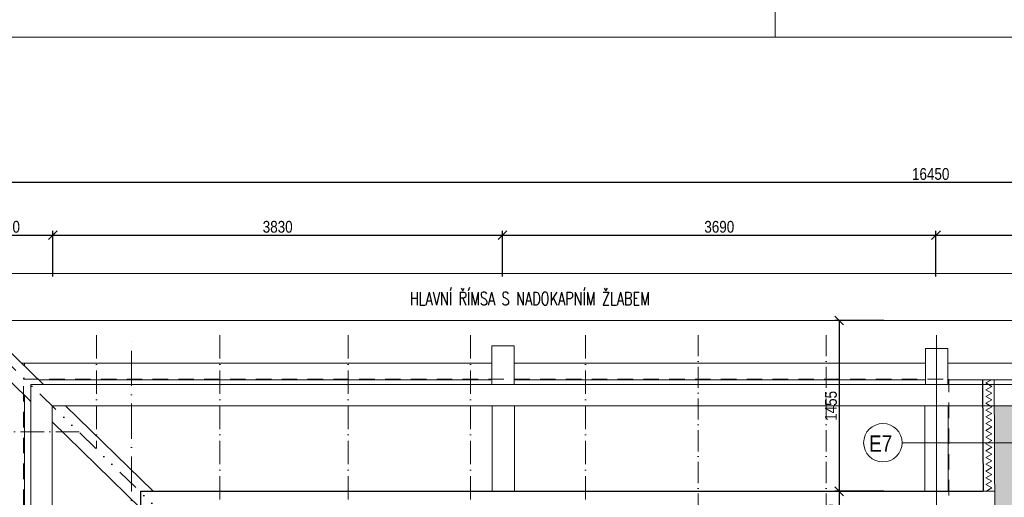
# Model space of a CAD drawing. Header units: millimetres. Extents: x -300958 to -108039, y 30118 to 292543.
# Tile 244 of 256: x -201164 to -192781, y 175589 to 179657. Entities that reach past the tile are written whole.
import ezdxf

# ---------------------------------------------------------------- set-up
doc = ezdxf.new("R2010")
doc.units = ezdxf.units.MM
doc.header["$MEASUREMENT"] = 0
for name, pattern in [('ACAD_ISO10W100', [18, 12, -3, 0, -3]), ('CERCHOVANA1', [6, 4, -1, 0, -1]), ('DGN Style 2', [879.857395, 527.914437, -351.942958]), ('Divide', [31.75, 12.7, -6.35, 0, -6.35, 0, -6.35])]:
    doc.linetypes.add(name, pattern=pattern)
doc.layers.get('0').update_dxf_attribs({"lineweight": 13})
doc.layers.get('Defpoints').update_dxf_attribs({"color": 3, "lineweight": 13})
for name, color, linetype, lineweight in [('A_Krokev', 134, 'CERCHOVANA1', 9), ('A_Pozednice', 102, 'Continuous', 9), ('A_Vazné trámy', 52, 'Continuous', 9), ('A_Vodorovné prvky krovu', 133, 'Continuous', 9), ('C_Lomy střešním pláštěm', 223, 'Divide', 30), ('dims', 7, 'Continuous', 9), ('legenda', 7, 'Continuous', 13), ('Materiály', 1, 'Continuous', 13), ('navrh', 1, 'Continuous', 9), ('OCEL', 7, 'Continuous', 13), ('popis', 7, 'Continuous', 9), ('RAMECEK', 7, 'Continuous', 0), ('tenka', 7, 'Continuous', 13), ('walls pod', 7, 'Continuous', 13)]:
    doc.layers.add(name, color=color, linetype=linetype, lineweight=lineweight)
doc.styles.add('STYLE-0', font='ARIALN.TTF')
doc.styles.add('Style-Arial', font='arial.ttf')
doc.dimstyles.new('arch', dxfattribs={"dimscale": 50, "dimtxt": 2.5, "dimasz": 2.5, "dimexe": 1.25, "dimexo": 0.9, "dimtad": 1, "dimdec": 0, "dimtxsty": 'STYLE-0', "dimblk": 'ARCHTICK', "dimcen": 2.5, "dimadec": 0, "dimazin": 0, "dimtfac": 1, "dimtdec": 0, "dimtmove": 2, "dimatfit": 3, "dimldrblk": 'ARCHTICK', "dimfxl": 0, "dimarcsym": 0})

# ---------------------------------------------------------------- blocks, each defined once
blk = doc.blocks.new('*U49')
at = {"layer": 'RAMECEK', "linetype": 'Continuous', "lineweight": 0}
blk.add_line((-5250, -11137.5), (-5250, -10837.5), dxfattribs=at)
at = {"layer": 'RAMECEK', "linetype": 'Continuous', "lineweight": 0, "flags": 128}
blk.add_lwpolyline([(-15750, -11137.5), (15750, -11137.5), (15750, 11137.5), (-15750, 11137.5)], close=True, dxfattribs=at)
blk = doc.blocks.new('_ArchTick')
at = {"color": 0, "linetype": 'ByBlock', "flags": 128}
blk.add_lwpolyline([(-0.5, -0.5), (0.5, 0.5)], dxfattribs=at)
blk = doc.blocks.new('*D2553')
at = {"layer": 'Defpoints', "color": 0, "linetype": 'Continuous'}
for p in [(-185182.6, 178272.7), (-201632.6, 177495), (-185182.6, 177495)]:
    blk.add_point(p, dxfattribs=at)
at = {"layer": 'dims', "color": 0, "linetype": 'Continuous', "lineweight": -2}
for p, q in [((-201632.6, 177570), (-201632.6, 178310.2)), ((-201632.6, 178272.7), (-185182.6, 178272.7)), ((-185182.6, 177570), (-185182.6, 178310.2))]:
    blk.add_line(p, q, dxfattribs=at)
at = {"layer": 'dims', "color": 0, "linetype": 'Continuous', "lineweight": -2, "xscale": 75, "yscale": 75, "zscale": 75, "rotation": 180}
blk.add_blockref('_ArchTick', (-201632.6, 178272.7), dxfattribs=at)
at = {"layer": 'dims', "color": 0, "linetype": 'Continuous', "lineweight": -2, "xscale": 75, "yscale": 75, "zscale": 75}
blk.add_blockref('_ArchTick', (-185182.6, 178272.7), dxfattribs=at)
at = {"layer": 'dims', "color": 0, "linetype": 'Continuous', "insert": (-193407.6, 178342.5), "char_height": 100, "attachment_point": 5, "style": 'STYLE-0'}
blk.add_mtext('16450', dxfattribs=at)
blk = doc.blocks.new('*D2554')
at = {"layer": 'Defpoints', "color": 0, "linetype": 'Continuous'}
for p in [(-200882.6, 177822.6), (-201632.6, 177395), (-200882.6, 177395)]:
    blk.add_point(p, dxfattribs=at)
at = {"layer": 'dims', "color": 0, "linetype": 'Continuous', "lineweight": -2}
for p, q in [((-201632.6, 177470), (-201632.6, 177860.1)), ((-201632.6, 177822.6), (-200882.6, 177822.6)), ((-200882.6, 177470), (-200882.6, 177860.1))]:
    blk.add_line(p, q, dxfattribs=at)
at = {"layer": 'dims', "color": 0, "linetype": 'Continuous', "lineweight": -2, "xscale": 75, "yscale": 75, "zscale": 75, "rotation": 180}
blk.add_blockref('_ArchTick', (-201632.6, 177822.6), dxfattribs=at)
at = {"layer": 'dims', "color": 0, "linetype": 'Continuous', "lineweight": -2, "xscale": 75, "yscale": 75, "zscale": 75}
blk.add_blockref('_ArchTick', (-200882.6, 177822.6), dxfattribs=at)
at = {"layer": 'dims', "color": 0, "linetype": 'Continuous', "insert": (-201257.6, 177892.4), "char_height": 100, "attachment_point": 5, "style": 'STYLE-0'}
blk.add_mtext('750', dxfattribs=at)
blk = doc.blocks.new('*D2555')
at = {"layer": 'Defpoints', "color": 0, "linetype": 'Continuous'}
for p in [(-197052.6, 177822.6), (-200882.6, 177395), (-197052.6, 177395)]:
    blk.add_point(p, dxfattribs=at)
at = {"layer": 'dims', "color": 0, "linetype": 'Continuous', "lineweight": -2}
for p, q in [((-200882.6, 177470), (-200882.6, 177860.1)), ((-200882.6, 177822.6), (-197052.6, 177822.6)), ((-197052.6, 177470), (-197052.6, 177860.1))]:
    blk.add_line(p, q, dxfattribs=at)
at = {"layer": 'dims', "color": 0, "linetype": 'Continuous', "lineweight": -2, "xscale": 75, "yscale": 75, "zscale": 75, "rotation": 180}
blk.add_blockref('_ArchTick', (-200882.6, 177822.6), dxfattribs=at)
at = {"layer": 'dims', "color": 0, "linetype": 'Continuous', "lineweight": -2, "xscale": 75, "yscale": 75, "zscale": 75}
blk.add_blockref('_ArchTick', (-197052.6, 177822.6), dxfattribs=at)
at = {"layer": 'dims', "color": 0, "linetype": 'Continuous', "insert": (-198967.6, 177892.4), "char_height": 100, "attachment_point": 5, "style": 'STYLE-0'}
blk.add_mtext('3830', dxfattribs=at)
blk = doc.blocks.new('*D2556')
at = {"layer": 'Defpoints', "color": 0, "linetype": 'Continuous'}
for p in [(-193362.6, 177822.6), (-197052.6, 177395), (-193362.6, 177395)]:
    blk.add_point(p, dxfattribs=at)
at = {"layer": 'dims', "color": 0, "linetype": 'Continuous', "lineweight": -2}
for p, q in [((-197052.6, 177470), (-197052.6, 177860.1)), ((-197052.6, 177822.6), (-193362.6, 177822.6)), ((-193362.6, 177470), (-193362.6, 177860.1))]:
    blk.add_line(p, q, dxfattribs=at)
at = {"layer": 'dims', "color": 0, "linetype": 'Continuous', "lineweight": -2, "xscale": 75, "yscale": 75, "zscale": 75, "rotation": 180}
blk.add_blockref('_ArchTick', (-197052.6, 177822.6), dxfattribs=at)
at = {"layer": 'dims', "color": 0, "linetype": 'Continuous', "lineweight": -2, "xscale": 75, "yscale": 75, "zscale": 75}
blk.add_blockref('_ArchTick', (-193362.6, 177822.6), dxfattribs=at)
at = {"layer": 'dims', "color": 0, "linetype": 'Continuous', "insert": (-195207.6, 177892.4), "char_height": 100, "attachment_point": 5, "style": 'STYLE-0'}
blk.add_mtext('3690', dxfattribs=at)
blk = doc.blocks.new('*D2557')
at = {"layer": 'Defpoints', "color": 0, "linetype": 'Continuous'}
for p in [(-189362.6, 177822.6), (-193362.6, 177395), (-189362.6, 177395)]:
    blk.add_point(p, dxfattribs=at)
at = {"layer": 'dims', "color": 0, "linetype": 'Continuous', "lineweight": -2}
for p, q in [((-193362.6, 177470), (-193362.6, 177860.1)), ((-193362.6, 177822.6), (-189362.6, 177822.6)), ((-189362.6, 177470), (-189362.6, 177860.1))]:
    blk.add_line(p, q, dxfattribs=at)
at = {"layer": 'dims', "color": 0, "linetype": 'Continuous', "lineweight": -2, "xscale": 75, "yscale": 75, "zscale": 75, "rotation": 180}
blk.add_blockref('_ArchTick', (-193362.6, 177822.6), dxfattribs=at)
at = {"layer": 'dims', "color": 0, "linetype": 'Continuous', "lineweight": -2, "xscale": 75, "yscale": 75, "zscale": 75}
blk.add_blockref('_ArchTick', (-189362.6, 177822.6), dxfattribs=at)
at = {"layer": 'dims', "color": 0, "linetype": 'Continuous', "insert": (-191362.6, 177892.4), "char_height": 100, "attachment_point": 5, "style": 'STYLE-0'}
blk.add_mtext('4000', dxfattribs=at)
blk = doc.blocks.new('*D2276')
at = {"layer": 'Defpoints', "color": 0, "linetype": 'Continuous'}
for p in [(-193732.7, 175640), (-194186.6, 175230), (-193807.7, 175230)]:
    blk.add_point(p, dxfattribs=at)
at = {"layer": 'dims', "color": 0, "linetype": 'Continuous', "lineweight": -2}
for p, q in [((-193807.7, 175640), (-194224.1, 175640)), ((-194186.6, 175640), (-194186.6, 175230)), ((-193882.7, 175230), (-194224.1, 175230))]:
    blk.add_line(p, q, dxfattribs=at)
at = {"layer": 'dims', "color": 0, "linetype": 'Continuous', "lineweight": -2, "xscale": 75, "yscale": 75, "zscale": 75}
for p, rotation in [((-194186.6, 175640), 90), ((-194186.6, 175230), 270)]:
    blk.add_blockref('_ArchTick', p, dxfattribs=dict(at, rotation=rotation))
at = {"layer": 'dims', "color": 0, "linetype": 'Continuous', "insert": (-194256.4, 175435), "char_height": 100, "attachment_point": 5, "rotation": 90, "style": 'STYLE-0'}
blk.add_mtext('410', dxfattribs=at)
blk = doc.blocks.new('*D2277')
at = {"layer": 'Defpoints', "color": 0, "linetype": 'Continuous'}
for p in [(-193732.7, 177095), (-194186.6, 175640), (-193807.7, 175640)]:
    blk.add_point(p, dxfattribs=at)
at = {"layer": 'dims', "color": 0, "linetype": 'Continuous', "lineweight": -2}
for p, q in [((-193807.7, 177095), (-194224.1, 177095)), ((-194186.6, 177095), (-194186.6, 175640)), ((-193882.7, 175640), (-194224.1, 175640))]:
    blk.add_line(p, q, dxfattribs=at)
at = {"layer": 'dims', "color": 0, "linetype": 'Continuous', "lineweight": -2, "xscale": 75, "yscale": 75, "zscale": 75}
for p, rotation in [((-194186.6, 177095), 90), ((-194186.6, 175640), 270)]:
    blk.add_blockref('_ArchTick', p, dxfattribs=dict(at, rotation=rotation))
at = {"layer": 'dims', "color": 0, "linetype": 'Continuous', "insert": (-194256.4, 176367.5), "char_height": 100, "attachment_point": 5, "rotation": 90, "style": 'STYLE-0'}
blk.add_mtext('1455', dxfattribs=at)

msp = doc.modelspace()

# ---------------------------------------------------------------- hatches: boundary and pattern name
at = {"layer": 'Materiály', "linetype": 'Continuous'}
h = msp.add_hatch(dxfattribs=at)
h.set_pattern_fill('DASH', color=256, scale=250, angle=45, style=0)
h.set_pattern_definition([(45, (31500, 0), (4e-15, 44.1941738), [31.25, -31.25])])
h.paths.add_polyline_path([(-193460.9, 169112.4), (-193473.5, 169112.4), (-193473.5, 168912.4), (-193455.4, 168912.4), (-193430.1, 168937.4), (-193448.5, 168937.4), (-193448.5, 169087.4), (-193435.3, 169087.4)])
h.paths.add_polyline_path([(-192722.6, 169013), (-193268.5, 169012.5), (-193268.5, 168937.4), (-193430.1, 168937.4), (-193455.4, 168912.4), (-192722.6, 168912.4)])
h.paths.add_polyline_path([(-192507.6, 169945), (-192507.6, 170145), (-192642.6, 170145), (-192642.6, 172120), (-192665.7, 176368.9), (-192865.7, 176368.9), (-192854.1, 174228), (-192727.6, 174228), (-192721.2, 173059.6), (-192842.6, 173059.6), (-192842.6, 171065), (-193592.6, 171065), (-193592.6, 170965), (-192922.6, 170965), (-192922.6, 169112.4), (-193460.9, 169112.4), (-193435.3, 169087.4), (-193268.5, 169087.4), (-193268.5, 169012.5), (-192722.6, 169013), (-192722.6, 169945)])
h.paths.add_polyline_path([(-192900.8, 170711.7), (-192668.6, 170711.7), (-192668.6, 170559.6), (-192900.8, 170559.6)], flags=24)

# ---------------------------------------------------------------- linework, layer by layer
at = {"layer": 'A_Krokev', "ltscale": 50}
for p, q in [((-200510.7, 176970.5), (-200510.7, 176003.3)), ((-199460.1, 176970.5), (-199460.1, 175255)), ((-198367.1, 176970.5), (-198367.1, 175255)), ((-197327.2, 176970.5), (-197327.2, 175255)), ((-196347.2, 176970.5), (-196347.2, 175255)), ((-200657.1, 176146.5), (-201473.2, 176146.5))]:
    msp.add_line(p, q, dxfattribs=at)
at = {"layer": 'A_Pozednice', "ltscale": 0.4}
for points in [[(-201122.7, 176707.2), (-201122.7, 176730.3), (-201146.4, 176730.3)], [(-197143, 176730.3), (-201122.7, 176730.3), (-201122.7, 176707.2)], [(-193451.7, 176730.3), (-196953, 176730.3)], [(-189455.3, 176730.3), (-193261.7, 176730.3)], [(-189455.3, 176730.3), (-193261.7, 176730.3)], [(-201002.7, 176590.3), (-197142.8, 176590.3)], [(-196952.8, 176590.3), (-193451.7, 176590.3)], [(-193261.7, 176590.3), (-189455.3, 176590.3)], [(-193261.7, 176590.3), (-189455.3, 176590.3)], [(-201122.7, 172733.7), (-201122.7, 176459)]]:
    msp.add_lwpolyline(points, dxfattribs=at)
at = {"layer": 'A_Vazné trámy', "ltscale": 0.4}
for points in [[(-201068.5, 176406.2), (-201412.4, 176741.2), (-201287.2, 176867.5), (-200960.2, 176548.9)], [(-197142.8, 176548.9), (-197143.3, 176878.2), (-196953.3, 176878.2), (-196952.8, 176548.9)], [(-193451.7, 176548.9), (-193451.7, 176856.3), (-193261.7, 176856.3), (-193261.7, 176548.9)], [(-200775.4, 176368.9), (-200027.1, 175640)], [(-197141.3, 175640), (-197142.5, 176368.9)], [(-196952.5, 176368.9), (-196951.3, 175640)], [(-193458.8, 175640), (-193458.7, 176368.9)], [(-193259, 176368.9), (-193259.1, 175640)], [(-200132.6, 175494.6), (-200888.5, 176230.9)]]:
    msp.add_lwpolyline(points, dxfattribs=at)
at = {"layer": 'A_Vodorovné prvky krovu'}
for points in [[(-185405.1, 176548.9), (-201068.5, 176548.9), (-201068.5, 160214.6), (-194934.8, 160214.6), (-194934.8, 161377.8), (-185284.9, 161377.8)], [(-185405.1, 176548.9), (-201068.5, 176548.9), (-201068.5, 160214.6), (-194934.8, 160214.6), (-194934.8, 161377.8), (-185284.9, 161377.8)], [(-185405.1, 176368.9), (-200888.5, 176368.9), (-200888.5, 160394.6), (-195114.8, 160394.6), (-195114.8, 161557.8), (-185284.9, 161557.8)], [(-185405.1, 176368.9), (-200888.5, 176368.9), (-200888.5, 160394.6), (-195114.8, 160394.6), (-195114.8, 161557.8), (-185284.9, 161557.8)]]:
    msp.add_lwpolyline(points, dxfattribs=at)
at = {"layer": 'C_Lomy střešním pláštěm', "ltscale": 15}
msp.add_lwpolyline([(-185247.2, 169012.4), (-189362.1, 169016.6), (-193358.5, 169012.4), (-201632.6, 177095)], dxfattribs=at)
at = {"layer": 'legenda', "linetype": 'Continuous'}
msp.add_line((-193650.8, 176053.7), (-192664.2, 176053.7), dxfattribs=at)
at = {"layer": 'legenda', "linetype": 'Continuous', "lineweight": 0}
msp.add_circle((-193814.6, 176053.7), 163.8, dxfattribs=at)
at = {"layer": 'Materiály', "linetype": 'Continuous', "flags": 128}
for points in [[(-192937.5, 176274.2), (-192887.5, 176303.1), (-192937.5, 176331.9), (-192887.5, 176360.8), (-192937.5, 176389.7), (-192887.5, 176418.5), (-192937.5, 176447.4), (-192887.5, 176476.3), (-192937.5, 176505.1), (-192887.5, 176534), (-192937.5, 176562.9), (-192890, 176590.3)], [(-192936.8, 175639.6), (-192886.8, 175668.4), (-192936.8, 175697.3), (-192886.8, 175726.2), (-192936.8, 175755), (-192886.8, 175783.9), (-192936.8, 175812.8), (-192886.8, 175841.6), (-192936.8, 175870.5), (-192886.8, 175899.4), (-192936.8, 175928.2), (-192886.8, 175957.1), (-192936.8, 175986), (-192886.8, 176014.8), (-192936.8, 176043.7), (-192886.8, 176072.6), (-192936.8, 176101.4), (-192886.8, 176130.3), (-192936.8, 176159.2), (-192886.8, 176188), (-192936.8, 176216.9), (-192886.8, 176245.8), (-192936.8, 176274.6), (-192936.8, 176274.6)]]:
    msp.add_lwpolyline(points, dxfattribs=at)
at = {"layer": 'navrh', "linetype": 'ACAD_ISO10W100', "ltscale": 15}
for p, q in [((-195387.2, 176970.5), (-195387.2, 175255)), ((-194297.8, 176970.5), (-194297.8, 175255))]:
    msp.add_line(p, q, dxfattribs=at)
at = {"layer": 'navrh', "ltscale": 15}
msp.add_line((-193356.7, 176970.5), (-193356.7, 175255), dxfattribs=at)
at = {"layer": 'navrh', "linetype": 'Continuous', "lineweight": 30}
for p, q in [((-192966.9, 176590.3), (-192961.8, 175640)), ((-200132.6, 162955), (-200132.6, 175640)), ((-200132.6, 175640), (-192961.8, 175640))]:
    msp.add_line(p, q, dxfattribs=at)
at = {"layer": 'OCEL', "linetype": 'ACAD_ISO10W100', "ltscale": 25}
msp.add_line((-200212.6, 170235.8), (-200212.6, 176970.5), dxfattribs=at)
at = {"layer": 'tenka', "linetype": 'Continuous'}
for p, q in [((-192866.9, 176590.3), (-192858.3, 175010)), ((-192961.8, 175640), (-192861.8, 175640.5))]:
    msp.add_line(p, q, dxfattribs=at)
at = {"layer": 'tenka', "linetype": 'Continuous', "lineweight": 0, "flags": 128}
msp.add_lwpolyline([(-185182.6, 177495), (-202032.6, 177495), (-202032.6, 159245), (-193982.6, 159245), (-193982.6, 160415), (-185282.6, 160415)], dxfattribs=at)
at = {"layer": 'tenka', "linetype": 'Continuous', "flags": 128}
msp.add_lwpolyline([(-185182.6, 177095), (-201632.6, 177095), (-201632.6, 159645), (-194382.6, 159645), (-194382.6, 160815), (-185282.6, 160815)], dxfattribs=at)
at = {"layer": 'walls pod', "linetype": 'DGN Style 2', "ltscale": 0.25}
for p, q in [((-201132.6, 170465), (-201132.6, 176595)), ((-201132.6, 176595), (-193252.6, 176595)), ((-193252.6, 171645), (-193252.6, 176595))]:
    msp.add_line(p, q, dxfattribs=at)

# ---------------------------------------------------------------- block references
at = {"layer": 'RAMECEK', "linetype": 'Continuous', "lineweight": 0}
for p in [(-189482.6, 190645), (-189482.6, 168370)]:
    msp.add_blockref('*U49', p, dxfattribs=at)

# ---------------------------------------------------------------- texts
at = {"layer": 'legenda', "linetype": 'Continuous', "lineweight": 0, "insert": (-193735.8, 176116.5), "char_height": 140, "width": 298.375, "attachment_point": 3, "style": 'STYLE-0'}
msp.add_mtext('E7', dxfattribs=at)
at = {"layer": 'popis', "linetype": 'Continuous', "insert": (-197842.9, 177281.5), "char_height": 112, "attachment_point": 4, "rotation": 0.00116, "line_spacing_factor": 0.765173, "style": 'Style-Arial'}
msp.add_mtext('{\\Fromans|c238;\\W0.71429;HLAVNÍ ŘÍMSA S NADOKAPNÍM ŽLABEM}', dxfattribs=at)

# ---------------------------------------------------------------- dimensions: what is measured, and where the dimension line sits
at = {"layer": 'dims', "linetype": 'Continuous'}
for base, p1, p2, override, picture, middle in [((-185182.6, 178272.7), (-201632.6, 177495), (-185182.6, 177495), {"dimtxt": 2, "dimasz": 1.5, "dimexe": 0.75, "dimexo": 1.5, "dimgap": 0.375, "dimcen": 0.05}, '*D2553', (-193407.6, 178342.5)), ((-200882.6, 177822.6), (-201632.6, 177395), (-200882.6, 177395), {"dimtxt": 2, "dimasz": 1.5, "dimexe": 0.75, "dimexo": 1.5, "dimgap": 0.375, "dimcen": 0.001}, '*D2554', (-201257.6, 177892.4)), ((-197052.6, 177822.6), (-200882.6, 177395), (-197052.6, 177395), {"dimtxt": 2, "dimasz": 1.5, "dimexe": 0.75, "dimexo": 1.5, "dimgap": 0.375, "dimcen": 0.001}, '*D2555', (-198967.6, 177892.4)), ((-193362.6, 177822.6), (-197052.6, 177395), (-193362.6, 177395), {"dimtxt": 2, "dimasz": 1.5, "dimexe": 0.75, "dimexo": 1.5, "dimgap": 0.375, "dimcen": 0.001}, '*D2556', (-195207.6, 177892.4)), ((-189362.6, 177822.6), (-193362.6, 177395), (-189362.6, 177395), {"dimtxt": 2, "dimasz": 1.5, "dimexe": 0.75, "dimexo": 1.5, "dimgap": 0.375, "dimcen": 0.001}, '*D2557', (-191362.6, 177892.4))]:
    dim = msp.add_linear_dim(base=base, p1=p1, p2=p2, dimstyle='arch', override=override, dxfattribs=at)
    dim.commit()
    dim.dimension.update_dxf_attribs({"geometry": picture, "text_midpoint": middle})
for base, p1, p2, picture, middle in [((-194186.6, 175640), (-193732.7, 177095), (-193807.7, 175640), '*D2277', (-194256.4, 176367.5)), ((-194186.6, 175230), (-193732.7, 175640), (-193807.7, 175230), '*D2276', (-194256.4, 175435))]:
    dim = msp.add_linear_dim(base=base, p1=p1, p2=p2, angle=270, dimstyle='arch', override={"dimtxt": 2, "dimasz": 1.5, "dimexe": 0.75, "dimexo": 1.5, "dimgap": 0.375, "dimcen": 0.05}, dxfattribs=at)
    dim.commit()
    dim.dimension.update_dxf_attribs({"geometry": picture, "text_midpoint": middle})

doc.saveas('drawing.dxf')
